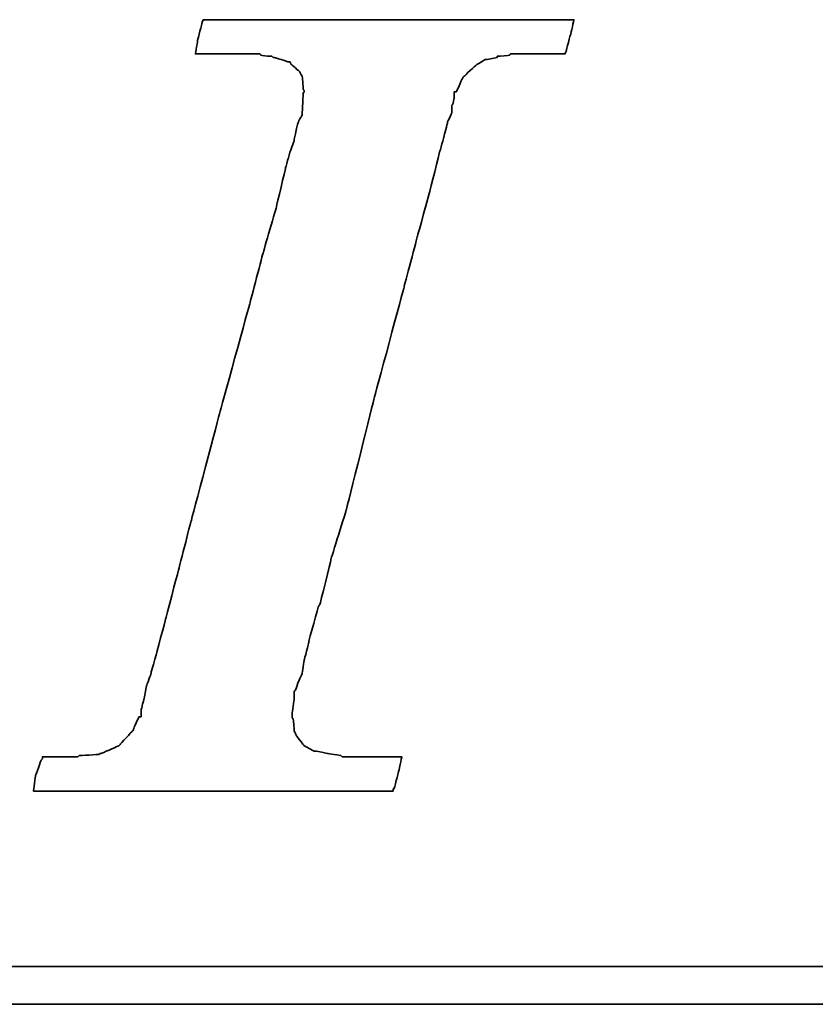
# Model space of a CAD drawing. Header units: millimetres. Extents: x 238 to 550, y 20 to 125.
# Tile 32 of 50: x 455.63 to 457.79, y 55.68 to 58.34. Entities that reach past the tile are written whole.
import ezdxf

# ---------------------------------------------------------------- set-up
doc = ezdxf.new("R2010")
doc.units = ezdxf.units.MM
doc.header["$LTSCALE"] = 0.1
doc.layers.add('DIM', color=4, linetype='CONTINUOUS')
doc.layers.add('layer 1', color=7, linetype='CONTINUOUS')

# ---------------------------------------------------------------- blocks, each defined once
blk = doc.blocks.new('TBI MOTION logo(完整正式版)')
at = {"layer": 'layer 1', "color": 22, "lineweight": 35}
for points, knots in [([(-40.59125, -7.94375), (-40.59125, -7.94375), (-40.97375, -7.94375), (-40.97375, -7.94375), (-40.97375, -7.94375), (-40.97375, -7.94375), (-41.38125, -7.94375), (-41.38125, -7.94375), (-41.38125, -7.94375), (-41.38125, -7.94375), (-41.54875, -7.94375), (-41.54875, -7.94375), (-41.54875, -7.94375), (-41.54875, -7.94375), (-41.59875, -7.94375), (-41.59875, -7.94375), (-41.59875, -7.94375), (-41.59875, -7.94375), (-41.88375, -7.94375), (-41.88375, -7.94375), (-41.88375, -7.94375), (-41.88375, -7.94375), (-41.90875, -7.91875), (-41.90875, -7.91875), (-41.90875, -7.91875), (-41.90875, -7.91875), (-42.19875, -7.87125), (-42.19875, -7.87125), (-42.19875, -7.87125), (-42.19875, -7.87125), (-42.43875, -7.82375), (-42.43875, -7.82375), (-42.43875, -7.82375), (-42.43875, -7.82375), (-42.45875, -7.82375), (-42.45875, -7.82375), (-42.45875, -7.82375), (-42.45875, -7.82375), (-42.48625, -7.82375), (-42.48625, -7.82375), (-42.48625, -7.82375), (-42.48625, -7.82375), (-42.67625, -7.72375), (-42.67625, -7.72375), (-42.67625, -7.72375), (-42.67625, -7.72375), (-42.70125, -7.70375), (-42.70125, -7.70375), (-42.70125, -7.70375), (-42.70125, -7.70375), (-42.72375, -7.67875), (-42.72375, -7.67875), (-42.72375, -7.67875), (-42.72375, -7.67875), (-42.86875, -7.48875), (-42.86875, -7.48875), (-42.86875, -7.48875), (-42.86875, -7.48875), (-42.89375, -7.43875), (-42.89375, -7.43875), (-42.89375, -7.43875), (-42.89375, -7.43875), (-42.91875, -7.38875), (-42.91875, -7.38875), (-42.91875, -7.38875), (-42.91875, -7.38875), (-42.93875, -7.12875), (-42.93875, -7.12875), (-42.93875, -7.12875), (-42.93875, -7.12875), (-42.96375, -7.10375), (-42.96375, -7.10375), (-42.96375, -7.10375), (-42.96375, -7.10375), (-42.96375, -7.05375), (-42.96375, -7.05375), (-42.96375, -7.05375), (-42.96375, -7.05375), (-42.96375, -7.00875), (-42.96375, -7.00875), (-42.96375, -7.00875), (-42.96375, -7.00875), (-42.91875, -6.69625), (-42.91875, -6.69625), (-42.91875, -6.69625), (-42.91875, -6.69625), (-42.91875, -6.62375), (-42.91875, -6.62375), (-42.91875, -6.62375), (-42.91875, -6.62375), (-42.91875, -6.59625), (-42.91875, -6.59625), (-42.91875, -6.59625), (-42.91875, -6.59625), (-42.91875, -6.57375), (-42.91875, -6.57375), (-42.91875, -6.57375), (-42.91875, -6.57375), (-42.91875, -6.52875), (-42.91875, -6.52875), (-42.91875, -6.52875), (-42.91875, -6.52875), (-42.89375, -6.50375), (-42.89375, -6.50375), (-42.89375, -6.50375), (-42.89375, -6.50375), (-42.84375, -6.38375), (-42.84375, -6.38375), (-42.84375, -6.38375), (-42.84375, -6.38375), (-42.84375, -6.35875), (-42.84375, -6.35875), (-42.84375, -6.35875), (-42.84375, -6.35875), (-42.74625, -6.14375), (-42.74625, -6.14375), (-42.74625, -6.14375), (-42.74625, -6.14375), (-42.70125, -5.85375), (-42.70125, -5.85375), (-42.70125, -5.85375), (-42.70125, -5.85375), (-42.60375, -5.47125), (-42.60375, -5.47125), (-42.60375, -5.47125), (-42.60375, -5.47125), (-42.60375, -5.44875), (-42.60375, -5.44875), (-42.60375, -5.44875), (-42.60375, -5.44875), (-42.38875, -4.67875), (-42.38875, -4.67875), (-42.38875, -4.67875), (-42.38875, -4.67875), (-42.36375, -4.65375), (-42.36375, -4.65375), (-42.36375, -4.65375), (-42.36375, -4.65375), (-42.12375, -3.69625), (-42.12375, -3.69625), (-42.12375, -3.69625), (-42.12375, -3.69625), (-42.12375, -3.67374), (-42.12375, -3.67374), (-42.12375, -3.67374), (-42.12375, -3.67374), (-41.78875, -2.59374), (-41.78875, -2.59374), (-41.78875, -2.59374), (-41.78875, -2.59374), (-41.18875, -0.19375), (-41.18875, -0.19375), (-41.18875, -0.19375), (-41.18875, -0.19375), (-40.54375, 2.20624), (-40.54375, 2.20624), (-40.54375, 2.20624), (-40.54375, 2.20624), (-40.25375, 3.30875), (-40.25375, 3.30875), (-40.25375, 3.30875), (-40.25375, 3.30875), (-39.98875, 4.27125), (-39.98875, 4.27125), (-39.98875, 4.27125), (-39.98875, 4.27125), (-39.77375, 5.13125), (-39.77375, 5.13125), (-39.77375, 5.13125), (-39.77375, 5.13125), (-39.67875, 5.47125), (-39.67875, 5.47125), (-39.67875, 5.47125), (-39.67875, 5.47125), (-39.60375, 5.75625), (-39.60375, 5.75625), (-39.60375, 5.75625), (-39.60375, 5.75625), (-39.60375, 5.78125), (-39.60375, 5.78125), (-39.60375, 5.78125), (-39.60375, 5.78125), (-39.50875, 5.97125), (-39.50875, 5.97125), (-39.50875, 5.97125), (-39.50875, 5.97125), (-39.50875, 6.13875), (-39.50875, 6.13875), (-39.50875, 6.13875), (-39.50875, 6.13875), (-39.48625, 6.16625), (-39.48625, 6.16625), (-39.48625, 6.16625), (-39.48625, 6.16625), (-39.46125, 6.28625), (-39.46125, 6.28625), (-39.46125, 6.28625), (-39.46125, 6.28625), (-39.46125, 6.42625), (-39.46125, 6.42625), (-39.46125, 6.42625), (-39.46125, 6.42625), (-39.41375, 6.42625), (-39.41375, 6.42625), (-39.41375, 6.42625), (-39.41375, 6.42625), (-39.29375, 6.69125), (-39.29375, 6.69125), (-39.29375, 6.69125), (-39.29375, 6.69125), (-39.26875, 6.74125), (-39.26875, 6.74125), (-39.26875, 6.74125), (-39.26875, 6.74125), (-39.24375, 6.76625), (-39.24375, 6.76625), (-39.24375, 6.76625), (-39.24375, 6.76625), (-38.98375, 7.00624), (-38.98375, 7.00624), (-38.98375, 7.00624), (-38.98375, 7.00624), (-38.95625, 7.02624), (-38.95625, 7.02624), (-38.95625, 7.02624), (-38.95625, 7.02624), (-38.78875, 7.12624), (-38.78875, 7.12624), (-38.78875, 7.12624), (-38.78875, 7.12624), (-38.76375, 7.12624), (-38.76375, 7.12624), (-38.76375, 7.12624), (-38.76375, 7.12624), (-38.74375, 7.12624), (-38.74375, 7.12624), (-38.74375, 7.12624), (-38.74375, 7.12624), (-38.52875, 7.17125), (-38.52875, 7.17125), (-38.52875, 7.17125), (-38.52875, 7.17125), (-38.52875, 7.19624), (-38.52875, 7.19624), (-38.52875, 7.19624), (-38.52875, 7.19624), (-38.50375, 7.19624), (-38.50375, 7.19624), (-38.50375, 7.19624), (-38.50375, 7.19624), (-38.26125, 7.21875), (-38.26125, 7.21875), (-38.26125, 7.21875), (-38.26125, 7.21875), (-38.23875, 7.24624), (-38.23875, 7.24624), (-38.23875, 7.24624), (-38.23875, 7.24624), (-38.21625, 7.24624), (-38.21625, 7.24624), (-38.21625, 7.24624), (-38.21625, 7.24624), (-38.18875, 7.24624), (-38.18875, 7.24624), (-38.18875, 7.24624), (-38.18875, 7.24624), (-37.90375, 7.24624), (-37.90375, 7.24624), (-37.90375, 7.24624), (-37.90375, 7.24624), (-37.85375, 7.24624), (-37.85375, 7.24624), (-37.85375, 7.24624), (-37.85375, 7.24624), (-37.75875, 7.24624), (-37.75875, 7.24624), (-37.75875, 7.24624), (-37.75875, 7.24624), (-37.42375, 7.24624), (-37.42375, 7.24624), (-37.42375, 7.24624), (-37.42375, 7.24624), (-37.08875, 7.24624), (-37.08875, 7.24624), (-37.08875, 7.24624), (-37.08875, 7.24624), (-37.06375, 7.24624), (-37.06375, 7.24624), (-37.06375, 7.24624), (-37.06375, 7.24624), (-37.06375, 7.26624), (-37.06375, 7.26624), (-37.06375, 7.26624), (-37.06375, 7.26624), (-37.03875, 7.29125), (-37.03875, 7.29125), (-37.03875, 7.29125), (-37.03875, 7.29125), (-37.03875, 7.31625), (-37.03875, 7.31625), (-37.03875, 7.31625), (-37.03875, 7.31625), (-36.94125, 7.67625), (-36.94125, 7.67625), (-36.94125, 7.67625), (-36.94125, 7.67625), (-36.86875, 7.98625), (-36.86875, 7.98625), (-36.86875, 7.98625), (-36.86875, 7.98625), (-36.98875, 7.98625), (-36.98875, 7.98625), (-36.98875, 7.98625), (-36.98875, 7.98625), (-37.42375, 7.98625), (-37.42375, 7.98625), (-37.42375, 7.98625), (-37.42375, 7.98625), (-37.94875, 7.98625), (-37.94875, 7.98625), (-37.94875, 7.98625), (-37.94875, 7.98625), (-38.57375, 7.98625), (-38.57375, 7.98625), (-38.57375, 7.98625), (-38.57375, 7.98625), (-39.29375, 7.98625), (-39.29375, 7.98625), (-39.29375, 7.98625), (-39.29375, 7.98625), (-40.82875, 7.98625), (-40.82875, 7.98625), (-40.82875, 7.98625), (-40.82875, 7.98625), (-42.36375, 7.98625), (-42.36375, 7.98625), (-42.36375, 7.98625), (-42.36375, 7.98625), (-43.08375, 7.98625), (-43.08375, 7.98625), (-43.08375, 7.98625), (-43.08375, 7.98625), (-43.70875, 7.98625), (-43.70875, 7.98625), (-43.70875, 7.98625), (-43.70875, 7.98625), (-44.23375, 7.98625), (-44.23375, 7.98625), (-44.23375, 7.98625), (-44.23375, 7.98625), (-44.66875, 7.98625), (-44.66875, 7.98625), (-44.66875, 7.98625), (-44.66875, 7.98625), (-44.88375, 7.98625), (-44.88375, 7.98625), (-44.88375, 7.98625), (-44.88375, 7.98625), (-44.90875, 7.94125), (-44.90875, 7.94125), (-44.90875, 7.94125), (-44.90875, 7.94125), (-44.90875, 7.91625), (-44.90875, 7.91625), (-44.90875, 7.91625), (-44.90875, 7.91625), (-45.00375, 7.55625), (-45.00375, 7.55625), (-45.00375, 7.55625), (-45.00375, 7.55625), (-45.05375, 7.24624), (-45.05375, 7.24624), (-45.05375, 7.24624), (-45.05375, 7.24624), (-44.61875, 7.24624), (-44.61875, 7.24624), (-44.61875, 7.24624), (-44.61875, 7.24624), (-44.11375, 7.24624), (-44.11375, 7.24624), (-44.11375, 7.24624), (-44.11375, 7.24624), (-43.99375, 7.24624), (-43.99375, 7.24624), (-43.99375, 7.24624), (-43.99375, 7.24624), (-43.94625, 7.24624), (-43.94625, 7.24624), (-43.94625, 7.24624), (-43.94625, 7.24624), (-43.92374, 7.24624), (-43.92374, 7.24624), (-43.92374, 7.24624), (-43.92374, 7.24624), (-43.65875, 7.24624), (-43.65875, 7.24624), (-43.65875, 7.24624), (-43.65875, 7.24624), (-43.63875, 7.21875), (-43.63875, 7.21875), (-43.63875, 7.21875), (-43.63875, 7.21875), (-43.46875, 7.19624), (-43.46875, 7.19624), (-43.46875, 7.19624), (-43.46875, 7.19624), (-43.39875, 7.19624), (-43.39875, 7.19624), (-43.39875, 7.19624), (-43.39875, 7.19624), (-43.37125, 7.17125), (-43.37125, 7.17125), (-43.37125, 7.17125), (-43.37125, 7.17125), (-43.34875, 7.17125), (-43.34875, 7.17125), (-43.34875, 7.17125), (-43.34875, 7.17125), (-43.20375, 7.12624), (-43.20375, 7.12624), (-43.20375, 7.12624), (-43.20375, 7.12624), (-43.05875, 7.07624), (-43.05875, 7.07624), (-43.05875, 7.07624), (-43.05875, 7.07624), (-43.01375, 7.07624), (-43.01375, 7.07624), (-43.01375, 7.07624), (-43.01375, 7.07624), (-42.98875, 7.02624), (-42.98875, 7.02624), (-42.98875, 7.02624), (-42.98875, 7.02624), (-42.79875, 6.86125), (-42.79875, 6.86125), (-42.79875, 6.86125), (-42.79875, 6.86125), (-42.77375, 6.81125), (-42.77375, 6.81125), (-42.77375, 6.81125), (-42.77375, 6.81125), (-42.74625, 6.76625), (-42.74625, 6.76625), (-42.74625, 6.76625), (-42.74625, 6.76625), (-42.72375, 6.47625), (-42.72375, 6.47625), (-42.72375, 6.47625), (-42.72375, 6.47625), (-42.70125, 6.45124), (-42.70125, 6.45124), (-42.70125, 6.45124), (-42.70125, 6.45124), (-42.70125, 6.42625), (-42.70125, 6.42625), (-42.70125, 6.42625), (-42.70125, 6.42625), (-42.72375, 6.40625), (-42.72375, 6.40625), (-42.72375, 6.40625), (-42.72375, 6.40625), (-42.74625, 5.97125), (-42.74625, 5.97125), (-42.74625, 5.97125), (-42.74625, 5.97125), (-42.74625, 5.94625), (-42.74625, 5.94625), (-42.74625, 5.94625), (-42.74625, 5.94625), (-42.74625, 5.92625), (-42.74625, 5.92625), (-42.74625, 5.92625), (-42.74625, 5.92625), (-42.77375, 5.87625), (-42.77375, 5.87625), (-42.77375, 5.87625), (-42.77375, 5.87625), (-42.81875, 5.80625), (-42.81875, 5.80625), (-42.81875, 5.80625), (-42.81875, 5.80625), (-42.86875, 5.63625), (-42.86875, 5.63625), (-42.86875, 5.63625), (-42.86875, 5.63625), (-42.91875, 5.39625), (-42.91875, 5.39625), (-42.91875, 5.39625), (-42.91875, 5.39625), (-42.91875, 5.37124), (-42.91875, 5.37124), (-42.91875, 5.37124), (-42.91875, 5.37124), (-43.01375, 5.10874), (-43.01375, 5.10874), (-43.01375, 5.10874), (-43.01375, 5.10874), (-43.10875, 4.77124), (-43.10875, 4.77124), (-43.10875, 4.77124), (-43.10875, 4.77124), (-43.29875, 3.95625), (-43.29875, 3.95625), (-43.29875, 3.95625), (-43.29875, 3.95625), (-43.58875, 2.95125), (-43.58875, 2.95125), (-43.58875, 2.95125), (-43.58875, 2.95125), (-43.87375, 1.87125), (-43.87375, 1.87125), (-43.87375, 1.87125), (-43.87375, 1.87125), (-44.52625, -0.50374), (-44.52625, -0.50374), (-44.52625, -0.50374), (-44.52625, -0.50374), (-45.14875, -2.85375), (-45.14875, -2.85375), (-45.14875, -2.85375), (-45.14875, -2.85375), (-45.43375, -3.95875), (-45.43375, -3.95875), (-45.43375, -3.95875), (-45.43375, -3.95875), (-45.69875, -4.96875), (-45.69875, -4.96875), (-45.69875, -4.96875), (-45.69875, -4.96875), (-45.91375, -5.78375), (-45.91375, -5.78375), (-45.91375, -5.78375), (-45.91375, -5.78375), (-46.01375, -6.11875), (-46.01375, -6.11875), (-46.01375, -6.11875), (-46.01375, -6.11875), (-46.01375, -6.14375), (-46.01375, -6.14375), (-46.01375, -6.14375), (-46.01375, -6.14375), (-46.10875, -6.40875), (-46.10875, -6.40875), (-46.10875, -6.40875), (-46.10875, -6.40875), (-46.15375, -6.64875), (-46.15375, -6.64875), (-46.15375, -6.64875), (-46.15375, -6.64875), (-46.20375, -6.83875), (-46.20375, -6.83875), (-46.20375, -6.83875), (-46.20375, -6.83875), (-46.22875, -6.93375), (-46.22875, -6.93375), (-46.22875, -6.93375), (-46.22875, -6.93375), (-46.22875, -7.07875), (-46.22875, -7.07875), (-46.22875, -7.07875), (-46.22875, -7.07875), (-46.27375, -7.07875), (-46.27375, -7.07875), (-46.27375, -7.07875), (-46.27375, -7.07875), (-46.39375, -7.34375), (-46.39375, -7.34375), (-46.39375, -7.34375), (-46.39375, -7.34375), (-46.39375, -7.36875), (-46.39375, -7.36875), (-46.39375, -7.36875), (-46.39375, -7.36875), (-46.42125, -7.38875), (-46.42125, -7.38875), (-46.42125, -7.38875), (-46.42125, -7.38875), (-46.68375, -7.67875), (-46.68375, -7.67875), (-46.68375, -7.67875), (-46.68375, -7.67875), (-46.70875, -7.70375), (-46.70875, -7.70375), (-46.70875, -7.70375), (-46.70875, -7.70375), (-46.75375, -7.72375), (-46.75375, -7.72375), (-46.75375, -7.72375), (-46.75375, -7.72375), (-47.08875, -7.87125), (-47.08875, -7.87125), (-47.08875, -7.87125), (-47.08875, -7.87125), (-47.11625, -7.87125), (-47.11625, -7.87125), (-47.11625, -7.87125), (-47.11625, -7.87125), (-47.13875, -7.89375), (-47.13875, -7.89375), (-47.13875, -7.89375), (-47.13875, -7.89375), (-47.56875, -7.91875), (-47.56875, -7.91875), (-47.56875, -7.91875), (-47.56875, -7.91875), (-47.59625, -7.94375), (-47.59625, -7.94375), (-47.59625, -7.94375), (-47.59625, -7.94375), (-47.64375, -7.94375), (-47.64375, -7.94375), (-47.64375, -7.94375), (-47.64375, -7.94375), (-47.73625, -7.94375), (-47.73625, -7.94375), (-47.73625, -7.94375), (-47.73625, -7.94375), (-48.07375, -7.94375), (-48.07375, -7.94375), (-48.07375, -7.94375), (-48.07375, -7.94375), (-48.36125, -7.94375), (-48.36125, -7.94375), (-48.36125, -7.94375), (-48.36125, -7.94375), (-48.36125, -7.96625), (-48.36125, -7.96625), (-48.36125, -7.96625), (-48.36125, -7.96625), (-48.36125, -7.99125), (-48.36125, -7.99125), (-48.36125, -7.99125), (-48.36125, -7.99125), (-48.38875, -8.01375), (-48.38875, -8.01375), (-48.38875, -8.01375), (-48.38875, -8.01375), (-48.50875, -8.34875), (-48.50875, -8.34875), (-48.50875, -8.34875), (-48.50875, -8.34875), (-48.55375, -8.68625), (-48.55375, -8.68625), (-48.55375, -8.68625), (-48.55375, -8.68625), (-48.45875, -8.68625), (-48.45875, -8.68625), (-48.45875, -8.68625), (-48.45875, -8.68625), (-48.07375, -8.68625), (-48.07375, -8.68625), (-48.07375, -8.68625), (-48.07375, -8.68625), (-47.52375, -8.68625), (-47.52375, -8.68625), (-47.52375, -8.68625), (-47.52375, -8.68625), (-46.92375, -8.68625), (-46.92375, -8.68625), (-46.92375, -8.68625), (-46.92375, -8.68625), (-46.25375, -8.68625), (-46.25375, -8.68625), (-46.25375, -8.68625), (-46.25375, -8.68625), (-46.20375, -8.68625), (-46.20375, -8.68625), (-46.20375, -8.68625), (-46.20375, -8.68625), (-44.71375, -8.68625), (-44.71375, -8.68625), (-44.71375, -8.68625), (-44.71375, -8.68625), (-43.22875, -8.68625), (-43.22875, -8.68625), (-43.22875, -8.68625), (-43.22875, -8.68625), (-42.55875, -8.68625), (-42.55875, -8.68625), (-42.55875, -8.68625), (-42.55875, -8.68625), (-42.50875, -8.68625), (-42.50875, -8.68625), (-42.50875, -8.68625), (-42.50875, -8.68625), (-41.93375, -8.68625), (-41.93375, -8.68625), (-41.93375, -8.68625), (-41.93375, -8.68625), (-41.38125, -8.68625), (-41.38125, -8.68625), (-41.38125, -8.68625), (-41.38125, -8.68625), (-40.97375, -8.68625), (-40.97375, -8.68625), (-40.97375, -8.68625), (-40.97375, -8.68625), (-40.78125, -8.68625), (-40.78125, -8.68625), (-40.78125, -8.68625), (-40.78125, -8.68625), (-40.78125, -8.63875), (-40.78125, -8.63875), (-40.78125, -8.63875), (-40.78125, -8.63875), (-40.75875, -8.63875), (-40.75875, -8.63875), (-40.75875, -8.63875), (-40.75875, -8.63875), (-40.66375, -8.27875), (-40.66375, -8.27875), (-40.66375, -8.27875), (-40.66375, -8.27875), (-40.59125, -7.94375), (-40.59125, -7.94375)], [0, 0, 0, 0, 0.00558659, 0.00558659, 0.00558659, 0.0055866, 0.01117318, 0.01117318, 0.01117318, 0.01117319, 0.01675978, 0.01675978, 0.01675978, 0.01675979, 0.02234637, 0.02234637, 0.02234637, 0.02234638, 0.02793296, 0.02793296, 0.02793296, 0.02793297, 0.03351955, 0.03351955, 0.03351955, 0.03351956, 0.03910615, 0.03910615, 0.03910615, 0.03910616, 0.04469274, 0.04469274, 0.04469274, 0.04469275, 0.05027933, 0.05027933, 0.05027933, 0.05027934, 0.05586592, 0.05586592, 0.05586592, 0.05586593, 0.06145251, 0.06145251, 0.06145251, 0.06145252, 0.06703911, 0.06703911, 0.06703911, 0.06703912, 0.0726257, 0.0726257, 0.0726257, 0.07262571, 0.07821229, 0.07821229, 0.07821229, 0.0782123, 0.08379888, 0.08379888, 0.08379888, 0.08379889, 0.08938547, 0.08938547, 0.08938547, 0.08938548, 0.09497207, 0.09497207, 0.09497207, 0.09497208, 0.10055866, 0.10055866, 0.10055866, 0.10055867, 0.10614525, 0.10614525, 0.10614525, 0.10614526, 0.11173184, 0.11173184, 0.11173184, 0.11173185, 0.11731844, 0.11731844, 0.11731844, 0.11731845, 0.12290503, 0.12290503, 0.12290503, 0.12290504, 0.12849162, 0.12849162, 0.12849162, 0.12849163, 0.13407821, 0.13407821, 0.13407821, 0.13407822, 0.1396648, 0.1396648, 0.1396648, 0.13966481, 0.1452514, 0.1452514, 0.1452514, 0.14525141, 0.15083799, 0.15083799, 0.15083799, 0.150838, 0.15642458, 0.15642458, 0.15642458, 0.15642459, 0.16201117, 0.16201117, 0.16201117, 0.16201118, 0.16759777, 0.16759777, 0.16759777, 0.16759778, 0.17318436, 0.17318436, 0.17318436, 0.17318437, 0.17877095, 0.17877095, 0.17877095, 0.17877096, 0.18435754, 0.18435754, 0.18435754, 0.18435755, 0.18994413, 0.18994413, 0.18994413, 0.18994414, 0.19553073, 0.19553073, 0.19553073, 0.19553074, 0.20111732, 0.20111732, 0.20111732, 0.20111733, 0.20670391, 0.20670391, 0.20670391, 0.20670392, 0.2122905, 0.2122905, 0.2122905, 0.21229051, 0.21787709, 0.21787709, 0.21787709, 0.2178771, 0.22346369, 0.22346369, 0.22346369, 0.2234637, 0.22905028, 0.22905028, 0.22905028, 0.22905029, 0.23463687, 0.23463687, 0.23463687, 0.23463688, 0.24022346, 0.24022346, 0.24022346, 0.24022347, 0.24581006, 0.24581006, 0.24581006, 0.24581007, 0.25139665, 0.25139665, 0.25139665, 0.25139666, 0.25698324, 0.25698324, 0.25698324, 0.25698325, 0.26256983, 0.26256983, 0.26256983, 0.26256984, 0.26815642, 0.26815642, 0.26815642, 0.26815643, 0.27374302, 0.27374302, 0.27374302, 0.27374303, 0.27932961, 0.27932961, 0.27932961, 0.27932962, 0.2849162, 0.2849162, 0.2849162, 0.28491621, 0.29050279, 0.29050279, 0.29050279, 0.2905028, 0.29608939, 0.29608939, 0.29608939, 0.2960894, 0.30167598, 0.30167598, 0.30167598, 0.30167599, 0.30726257, 0.30726257, 0.30726257, 0.30726258, 0.31284916, 0.31284916, 0.31284916, 0.31284917, 0.31843575, 0.31843575, 0.31843575, 0.31843576, 0.32402235, 0.32402235, 0.32402235, 0.32402236, 0.32960894, 0.32960894, 0.32960894, 0.32960895, 0.33519553, 0.33519553, 0.33519553, 0.33519554, 0.34078212, 0.34078212, 0.34078212, 0.34078213, 0.34636872, 0.34636872, 0.34636872, 0.34636873, 0.35195531, 0.35195531, 0.35195531, 0.35195532, 0.3575419, 0.3575419, 0.3575419, 0.35754191, 0.36312849, 0.36312849, 0.36312849, 0.3631285, 0.36871508, 0.36871508, 0.36871508, 0.36871509, 0.37430168, 0.37430168, 0.37430168, 0.37430169, 0.37988827, 0.37988827, 0.37988827, 0.37988828, 0.38547486, 0.38547486, 0.38547486, 0.38547487, 0.39106145, 0.39106145, 0.39106145, 0.39106146, 0.39664804, 0.39664804, 0.39664804, 0.39664805, 0.40223464, 0.40223464, 0.40223464, 0.40223465, 0.40782123, 0.40782123, 0.40782123, 0.40782124, 0.41340782, 0.41340782, 0.41340782, 0.41340783, 0.41899441, 0.41899441, 0.41899441, 0.41899442, 0.42458101, 0.42458101, 0.42458101, 0.42458102, 0.4301676, 0.4301676, 0.4301676, 0.43016761, 0.43575419, 0.43575419, 0.43575419, 0.4357542, 0.44134078, 0.44134078, 0.44134078, 0.44134079, 0.44692737, 0.44692737, 0.44692737, 0.44692738, 0.45251397, 0.45251397, 0.45251397, 0.45251398, 0.45810056, 0.45810056, 0.45810056, 0.45810057, 0.46368715, 0.46368715, 0.46368715, 0.46368716, 0.46927374, 0.46927374, 0.46927374, 0.46927375, 0.47486034, 0.47486034, 0.47486034, 0.47486035, 0.48044693, 0.48044693, 0.48044693, 0.48044694, 0.48603352, 0.48603352, 0.48603352, 0.48603353, 0.49162011, 0.49162011, 0.49162011, 0.49162012, 0.4972067, 0.4972067, 0.4972067, 0.49720671, 0.5027933, 0.5027933, 0.5027933, 0.50279331, 0.50837989, 0.50837989, 0.50837989, 0.5083799, 0.51396648, 0.51396648, 0.51396648, 0.51396649, 0.51955307, 0.51955307, 0.51955307, 0.51955308, 0.52513966, 0.52513966, 0.52513966, 0.52513967, 0.53072626, 0.53072626, 0.53072626, 0.53072627, 0.53631285, 0.53631285, 0.53631285, 0.53631286, 0.54189944, 0.54189944, 0.54189944, 0.54189945, 0.54748603, 0.54748603, 0.54748603, 0.54748604, 0.55307263, 0.55307263, 0.55307263, 0.55307264, 0.55865922, 0.55865922, 0.55865922, 0.55865923, 0.56424581, 0.56424581, 0.56424581, 0.56424582, 0.5698324, 0.5698324, 0.5698324, 0.56983241, 0.57541899, 0.57541899, 0.57541899, 0.575419, 0.58100559, 0.58100559, 0.58100559, 0.5810056, 0.58659218, 0.58659218, 0.58659218, 0.58659219, 0.59217877, 0.59217877, 0.59217877, 0.59217878, 0.59776536, 0.59776536, 0.59776536, 0.59776537, 0.60335196, 0.60335196, 0.60335196, 0.60335197, 0.60893855, 0.60893855, 0.60893855, 0.60893856, 0.61452514, 0.61452514, 0.61452514, 0.61452515, 0.62011173, 0.62011173, 0.62011173, 0.62011174, 0.62569832, 0.62569832, 0.62569832, 0.62569833, 0.63128492, 0.63128492, 0.63128492, 0.63128493, 0.63687151, 0.63687151, 0.63687151, 0.63687152, 0.6424581, 0.6424581, 0.6424581, 0.64245811, 0.64804469, 0.64804469, 0.64804469, 0.6480447, 0.65363128, 0.65363128, 0.65363128, 0.65363129, 0.65921788, 0.65921788, 0.65921788, 0.65921789, 0.66480447, 0.66480447, 0.66480447, 0.66480448, 0.67039106, 0.67039106, 0.67039106, 0.67039107, 0.67597765, 0.67597765, 0.67597765, 0.67597766, 0.68156425, 0.68156425, 0.68156425, 0.68156426, 0.68715084, 0.68715084, 0.68715084, 0.68715085, 0.69273743, 0.69273743, 0.69273743, 0.69273744, 0.69832402, 0.69832402, 0.69832402, 0.69832403, 0.70391061, 0.70391061, 0.70391061, 0.70391062, 0.70949721, 0.70949721, 0.70949721, 0.70949722, 0.7150838, 0.7150838, 0.7150838, 0.71508381, 0.72067039, 0.72067039, 0.72067039, 0.7206704, 0.72625698, 0.72625698, 0.72625698, 0.72625699, 0.73184358, 0.73184358, 0.73184358, 0.73184359, 0.73743017, 0.73743017, 0.73743017, 0.73743018, 0.74301676, 0.74301676, 0.74301676, 0.74301677, 0.74860335, 0.74860335, 0.74860335, 0.74860336, 0.75418994, 0.75418994, 0.75418994, 0.75418995, 0.75977654, 0.75977654, 0.75977654, 0.75977655, 0.76536313, 0.76536313, 0.76536313, 0.76536314, 0.77094972, 0.77094972, 0.77094972, 0.77094973, 0.77653631, 0.77653631, 0.77653631, 0.77653632, 0.78212291, 0.78212291, 0.78212291, 0.78212292, 0.7877095, 0.7877095, 0.7877095, 0.78770951, 0.79329609, 0.79329609, 0.79329609, 0.7932961, 0.79888268, 0.79888268, 0.79888268, 0.79888269, 0.80446927, 0.80446927, 0.80446927, 0.80446928, 0.81005587, 0.81005587, 0.81005587, 0.81005588, 0.81564246, 0.81564246, 0.81564246, 0.81564247, 0.82122905, 0.82122905, 0.82122905, 0.82122906, 0.82681564, 0.82681564, 0.82681564, 0.82681565, 0.83240223, 0.83240223, 0.83240223, 0.83240224, 0.83798883, 0.83798883, 0.83798883, 0.83798884, 0.84357542, 0.84357542, 0.84357542, 0.84357543, 0.84916201, 0.84916201, 0.84916201, 0.84916202, 0.8547486, 0.8547486, 0.8547486, 0.85474861, 0.8603352, 0.8603352, 0.8603352, 0.86033521, 0.86592179, 0.86592179, 0.86592179, 0.8659218, 0.87150838, 0.87150838, 0.87150838, 0.87150839, 0.87709497, 0.87709497, 0.87709497, 0.87709498, 0.88268156, 0.88268156, 0.88268156, 0.88268157, 0.88826816, 0.88826816, 0.88826816, 0.88826817, 0.89385475, 0.89385475, 0.89385475, 0.89385476, 0.89944134, 0.89944134, 0.89944134, 0.89944135, 0.90502793, 0.90502793, 0.90502793, 0.90502794, 0.91061453, 0.91061453, 0.91061453, 0.91061454, 0.91620112, 0.91620112, 0.91620112, 0.91620113, 0.92178771, 0.92178771, 0.92178771, 0.92178772, 0.9273743, 0.9273743, 0.9273743, 0.92737431, 0.93296089, 0.93296089, 0.93296089, 0.9329609, 0.93854749, 0.93854749, 0.93854749, 0.9385475, 0.94413408, 0.94413408, 0.94413408, 0.94413409, 0.94972067, 0.94972067, 0.94972067, 0.94972068, 0.95530726, 0.95530726, 0.95530726, 0.95530727, 0.96089385, 0.96089385, 0.96089385, 0.96089386, 0.96648045, 0.96648045, 0.96648045, 0.96648046, 0.97206704, 0.97206704, 0.97206704, 0.97206705, 0.97765363, 0.97765363, 0.97765363, 0.97765364, 0.98324022, 0.98324022, 0.98324022, 0.98324023, 0.98882682, 0.98882682, 0.98882682, 0.98882683, 0.99441341, 0.99441341, 0.99441341, 0.99441342, 1, 1, 1, 1]), ([(75.90875, -9.47875), (75.90875, -9.47875), (75.90875, -12.28625), (75.90875, -12.28625), (75.90875, -12.28625), (75.90875, -12.28625), (75.90875, -12.47875), (75.90875, -12.47875), (75.90875, -12.47875), (75.90875, -12.47875), (75.71625, -12.47875), (75.71625, -12.47875), (75.71625, -12.47875), (75.71625, -12.47875), (-88.32875, -12.47875), (-88.32875, -12.47875), (-88.32875, -12.47875), (-88.32875, -12.47875), (-88.32875, -13.29375), (-88.32875, -13.29375), (-88.32875, -13.29375), (-88.32875, -13.29375), (82.89125, -13.29375), (82.89125, -13.29375), (82.89125, -13.29375), (82.89125, -13.29375), (75.90875, -9.47875), (75.90875, -9.47875)], [0, 0, 0, 0, 0.14285714, 0.14285714, 0.14285714, 0.14285715, 0.28571429, 0.28571429, 0.28571429, 0.2857143, 0.42857143, 0.42857143, 0.42857143, 0.42857144, 0.57142857, 0.57142857, 0.57142857, 0.57142858, 0.71428571, 0.71428571, 0.71428571, 0.71428572, 0.85714286, 0.85714286, 0.85714286, 0.85714287, 1, 1, 1, 1])]:
    blk.add_open_spline(points, degree=3, knots=knots, dxfattribs=at)

msp = doc.modelspace()

# ---------------------------------------------------------------- block references
at = {"layer": 'DIM', "color": 0, "xscale": 0.1250977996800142, "yscale": 0.1250977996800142, "zscale": 0.1250977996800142}
msp.add_blockref('TBI MOTION logo(完整正式版)', (461.7458, 57.3387), dxfattribs=at)

doc.saveas('drawing.dxf')
